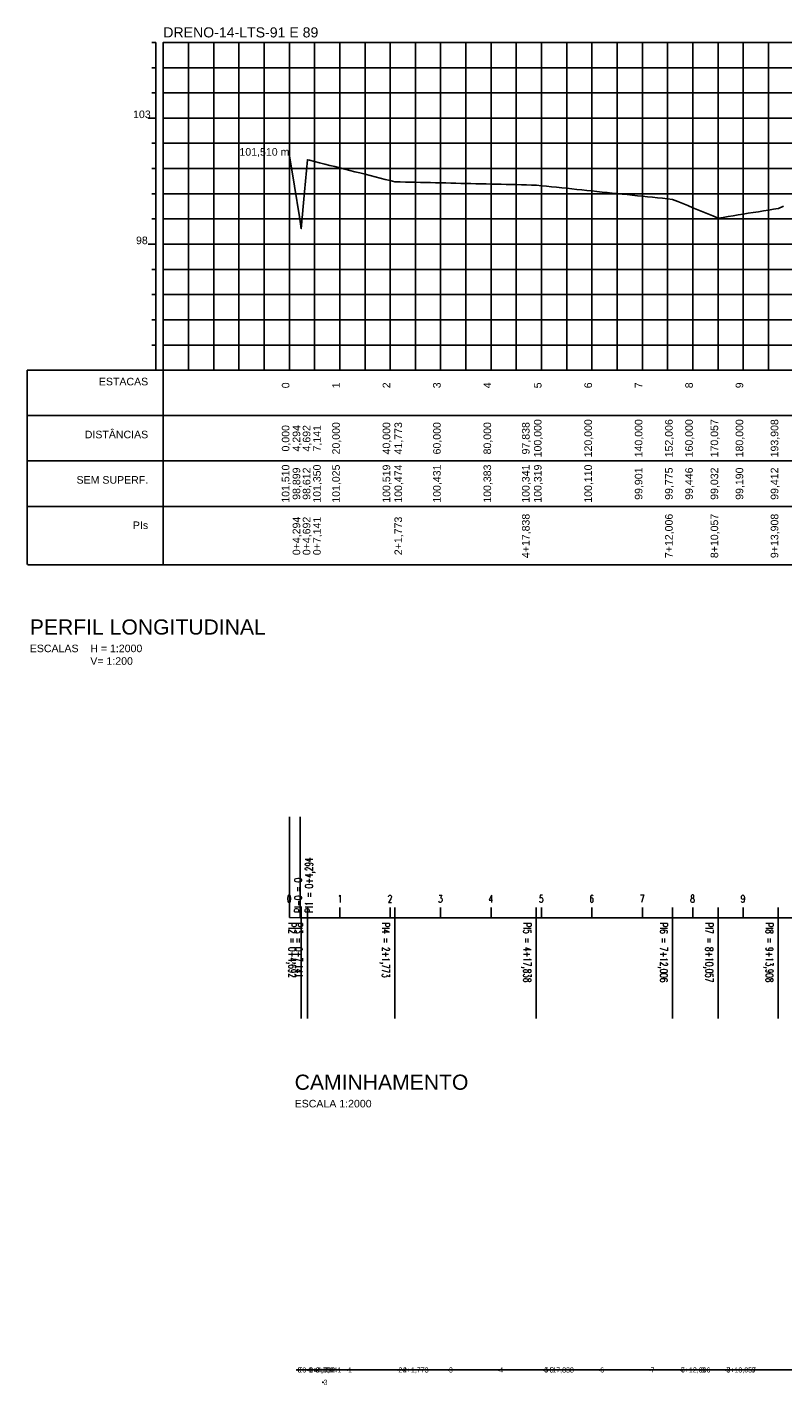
# Model space of a CAD drawing. Extents: x 4604 to 5198, y 9691 to 10229.
# Tile 1 of 2: x 4604 to 4904, y 9691 to 10229. Entities that reach past the tile are written whole.
import ezdxf
from ezdxf.enums import TextEntityAlignment as Align

# ---------------------------------------------------------------- set-up
doc = ezdxf.new("R2010")
doc.units = 0
doc.header["$MEASUREMENT"] = 0
doc.header["$PDMODE"] = 34
doc.header["$PDSIZE"] = 0.2
doc.linetypes.add('CONTINUO', pattern=[0])
doc.layers.get('0').update_dxf_attribs({"linetype": 'CONTINUOUS'})
doc.layers.add('TEXTO', color=7, linetype='CONTINUOUS')
doc.styles.add('$PF_GREIDE', font='ARIAL.TTF')
doc.styles.add('$VIAS_TEXTOS_PERFIL0', font='ARIAL.TTF')
doc.styles.add('SIMPLEX', font='simplex', dxfattribs={"height": 0.2})
doc.styles.get("Standard").update_dxf_attribs({"font": 'ARIAL.TTF'})

msp = doc.modelspace()

# ---------------------------------------------------------------- linework, layer by layer
at = {"color": 30}
for p, q in [((4655.29, 10223.33), (4653.79, 10223.33)), ((4668.29, 10093.33), (4668.29, 10223.33)), ((4678.29, 10093.33), (4678.29, 10223.33)), ((4688.29, 10093.33), (4688.29, 10223.33)), ((4698.29, 10093.33), (4698.29, 10223.33)), ((4718.29, 10093.33), (4718.29, 10223.33)), ((4728.29, 10093.33), (4728.29, 10223.33)), ((4738.29, 10093.33), (4738.29, 10223.33)), ((4748.29, 10093.33), (4748.29, 10223.33)), ((4768.29, 10093.33), (4768.29, 10223.33)), ((4778.29, 10093.33), (4778.29, 10223.33)), ((4788.29, 10093.33), (4788.29, 10223.33)), ((4798.29, 10093.33), (4798.29, 10223.33)), ((4818.29, 10093.33), (4818.29, 10223.33)), ((4828.29, 10093.33), (4828.29, 10223.33)), ((4838.29, 10093.33), (4838.29, 10223.33)), ((4848.29, 10093.33), (4848.29, 10223.33)), ((4868.29, 10093.33), (4868.29, 10223.33)), ((4878.29, 10093.33), (4878.29, 10223.33)), ((4888.29, 10093.33), (4888.29, 10223.33)), ((4898.29, 10093.33), (4898.29, 10223.33)), ((4655.29, 10213.33), (4653.79, 10213.33)), ((4658.29, 10213.33), (5198.29, 10213.33)), ((4655.29, 10203.33), (4653.79, 10203.33)), ((4658.29, 10203.33), (5198.29, 10203.33)), ((4655.29, 10183.33), (4653.79, 10183.33)), ((4658.29, 10183.33), (5198.29, 10183.33)), ((4655.29, 10173.33), (4653.79, 10173.33)), ((4658.29, 10173.33), (5198.29, 10173.33)), ((4655.29, 10163.33), (4653.79, 10163.33)), ((4658.29, 10163.33), (5198.29, 10163.33)), ((4655.29, 10153.33), (4653.79, 10153.33)), ((4658.29, 10153.33), (5198.29, 10153.33)), ((4655.29, 10133.33), (4653.79, 10133.33)), ((4658.29, 10133.33), (5198.29, 10133.33)), ((4655.29, 10123.33), (4653.79, 10123.33)), ((4658.29, 10123.33), (5198.29, 10123.33)), ((4655.29, 10113.33), (4653.79, 10113.33)), ((4658.29, 10113.33), (5198.29, 10113.33)), ((4655.29, 10103.33), (4653.79, 10103.33)), ((4658.29, 10103.33), (5198.29, 10103.33))]:
    msp.add_line(p, q, dxfattribs=at)
at = {"color": 36}
for p, q in [((4655.29, 10093.33), (4655.29, 10223.33)), ((4708.29, 10093.33), (4708.29, 10223.33)), ((4758.29, 10093.33), (4758.29, 10223.33)), ((4808.29, 10093.33), (4808.29, 10223.33)), ((4858.29, 10093.33), (4858.29, 10223.33)), ((4655.29, 10193.33), (4652.29, 10193.33)), ((4658.29, 10193.33), (5198.29, 10193.33)), ((4655.29, 10143.33), (4652.29, 10143.33)), ((4658.29, 10143.33), (5198.29, 10143.33))]:
    msp.add_line(p, q, dxfattribs=at)
at = {"color": 36, "linetype": 'CONTINUOUS'}
for p, q in [((4604.29, 10039.33), (4658.29, 10039.33)), ((4604.29, 10016.68), (4604.29, 10039.33)), ((4658.29, 10039.33), (5198.29, 10039.33)), ((4658.29, 10016.18), (4658.29, 10039.33)), ((4658.29, 10039.33), (4658.29, 10021.33)), ((5198.29, 10016.18), (4604.79, 10016.18))]:
    msp.add_line(p, q, dxfattribs=at)
for points in [[(4658.29, 10093.33), (5198.29, 10093.33), (5198.29, 10223.33), (4658.29, 10223.33)], [(4604.29, 10093.33), (4658.29, 10093.33), (4658.29, 10075.33), (4604.29, 10075.33)], [(4658.29, 10093.33), (5198.29, 10093.33), (5198.29, 10075.33), (4658.29, 10075.33)], [(4604.29, 10075.33), (4658.29, 10075.33), (4658.29, 10057.33), (4604.29, 10057.33)], [(4658.29, 10075.33), (5198.29, 10075.33), (5198.29, 10057.33), (4658.29, 10057.33)], [(4604.29, 10057.33), (4658.29, 10057.33), (4658.29, 10039.33), (4604.29, 10039.33)], [(4658.29, 10057.33), (5198.29, 10057.33), (5198.29, 10039.33), (4658.29, 10039.33)]]:
    msp.add_lwpolyline(points, close=True, dxfattribs=at)
at = {"color": 160, "linetype": 'CONTINUOUS'}
msp.add_lwpolyline([(4708.29, 10178.43), (4710.29, 10166.27), (4712.29, 10154.11), (4712.59, 10152.33), (4712.98, 10149.46), (4714.29, 10164.08), (4715.43, 10176.84), (4716.29, 10176.62), (4718.29, 10176.11), (4720.29, 10175.61), (4722.29, 10175.1), (4724.29, 10174.59), (4726.29, 10174.09), (4728.29, 10173.58), (4730.29, 10173.08), (4732.29, 10172.57), (4734.29, 10172.06), (4736.29, 10171.56), (4738.29, 10171.05), (4740.29, 10170.55), (4742.29, 10170.04), (4744.29, 10169.53), (4746.29, 10169.03), (4748.29, 10168.52), (4750.06, 10168.07), (4750.29, 10168.07), (4752.29, 10168.02), (4754.29, 10167.97), (4756.29, 10167.93), (4758.29, 10167.88), (4760.29, 10167.83), (4762.29, 10167.78), (4764.29, 10167.74), (4766.29, 10167.69), (4768.29, 10167.64), (4770.29, 10167.59), (4772.29, 10167.55), (4774.29, 10167.5), (4776.29, 10167.45), (4778.29, 10167.41), (4780.29, 10167.36), (4782.29, 10167.31), (4784.29, 10167.26), (4786.29, 10167.22), (4788.29, 10167.17), (4790.29, 10167.12), (4792.29, 10167.07), (4794.29, 10167.03), (4796.29, 10166.98), (4798.29, 10166.93), (4800.29, 10166.88), (4802.29, 10166.84), (4804.29, 10166.79), (4806.13, 10166.75), (4806.29, 10166.73), (4808.29, 10166.52), (4810.29, 10166.31), (4812.29, 10166.1), (4814.29, 10165.89), (4816.29, 10165.69), (4818.29, 10165.48), (4820.29, 10165.27), (4822.29, 10165.06), (4824.29, 10164.85), (4826.29, 10164.64), (4828.29, 10164.43), (4830.29, 10164.22), (4832.29, 10164.01), (4834.29, 10163.81), (4836.29, 10163.6), (4838.29, 10163.39), (4840.29, 10163.18), (4842.29, 10162.97), (4844.29, 10162.76), (4846.29, 10162.55), (4848.29, 10162.34), (4850.29, 10162.13), (4852.29, 10161.93), (4854.29, 10161.72), (4856.29, 10161.51), (4858.29, 10161.3), (4860.29, 10161.09), (4860.3, 10161.09), (4862.29, 10160.27), (4864.29, 10159.44), (4866.29, 10158.62), (4868.29, 10157.8), (4870.29, 10156.97), (4872.29, 10156.15), (4874.29, 10155.32), (4876.29, 10154.5), (4878.29, 10153.68), (4878.35, 10153.65), (4880.29, 10153.96), (4882.29, 10154.28), (4884.29, 10154.6), (4886.29, 10154.92), (4888.29, 10155.24), (4890.29, 10155.56), (4892.29, 10155.88), (4894.29, 10156.2), (4896.29, 10156.52), (4898.29, 10156.83), (4900.29, 10157.15), (4902.2, 10157.46), (4902.29, 10157.5), (4904.29, 10158.34)], dxfattribs=at)
at = {"color": 1, "linetype": 'CONTINUO'}
for points in [[(4708.29, 9876.18), (4708.3, 9916.18)], [(4712.59, 9876.17), (4712.59, 9916.17)], [(4712.98, 9876.17), (4712.98, 9836.17)], [(4715.43, 9876.17), (4715.43, 9836.17)], [(4750.06, 9876.17), (4750.06, 9836.17)], [(4806.13, 9876.17), (4806.13, 9836.17)], [(4860.3, 9876.17), (4860.3, 9836.18)], [(4878.35, 9876.17), (4878.35, 9836.18)], [(4902.2, 9876.17), (4902.19, 9836.18)]]:
    msp.add_lwpolyline(points, dxfattribs=at)
at = {"color": 3, "linetype": 'CONTINUO'}
for points in [[(4708.29, 9876.18), (4708.29, 9880.18)], [(4712.59, 9876.17), (4712.59, 9880.17)], [(4712.98, 9876.17), (4712.98, 9880.17)], [(4715.43, 9876.17), (4715.43, 9880.17)], [(4728.29, 9876.17), (4728.29, 9880.17)], [(4748.29, 9876.17), (4748.29, 9880.17)], [(4750.06, 9876.17), (4750.06, 9880.17)], [(4768.29, 9876.17), (4768.29, 9880.17)], [(4788.29, 9876.17), (4788.29, 9880.17)], [(4806.13, 9876.17), (4806.13, 9880.17)], [(4808.29, 9876.17), (4808.29, 9880.17)], [(4828.29, 9876.17), (4828.29, 9880.17)], [(4848.29, 9876.17), (4848.29, 9880.17)], [(4860.3, 9876.17), (4860.3, 9880.17)], [(4868.29, 9876.17), (4868.29, 9880.17)], [(4878.35, 9876.17), (4878.35, 9880.17)], [(4888.29, 9876.17), (4888.29, 9880.17)], [(4902.2, 9876.17), (4902.2, 9880.17)]]:
    msp.add_lwpolyline(points, dxfattribs=at)
at = {"color": 2, "linetype": 'CONTINUO'}
for points in [[(4708.29, 9876.18), (4712.59, 9876.17)], [(4712.59, 9876.17), (4712.98, 9876.17)], [(4712.98, 9876.17), (4715.43, 9876.17)], [(4715.43, 9876.17), (4750.06, 9876.17)], [(4750.06, 9876.17), (4806.13, 9876.17)], [(4806.13, 9876.17), (4860.3, 9876.17)], [(4860.3, 9876.17), (4878.35, 9876.17)], [(4878.35, 9876.17), (4902.2, 9876.17)], [(4902.2, 9876.17), (4926, 9876.17)]]:
    msp.add_lwpolyline(points, dxfattribs=at)
msp.add_lwpolyline([(4711.31, 9696.77), (4715.6, 9696.77), (4716, 9696.77), (4718.45, 9696.77), (4753.08, 9696.77), (4809.15, 9696.77), (4863.32, 9696.77), (4881.37, 9696.77), (4905.22, 9696.77), (4929.02, 9696.76), (4976.97, 9696.77), (5000, 9696.77), (5035.81, 9696.77), (5086.34, 9696.77), (5135.05, 9696.77), (5150.1, 9696.77)])
at = {"color": 36, "linetype": 'CONTINUOUS'}
msp.add_arc((4604.79, 10016.68), 0.5, 180, 270, dxfattribs=at)
for p in [(4711.31, 9696.77), (4711.31, 9696.77), (4715.6, 9696.77), (4715.6, 9696.77), (4716, 9696.77), (4716, 9696.77), (4718.45, 9696.77), (4718.45, 9696.77), (4731.31, 9696.77), (4751.31, 9696.77), (4753.08, 9696.77), (4753.08, 9696.77), (4771.31, 9696.77), (4791.31, 9696.77), (4809.15, 9696.77), (4809.15, 9696.77), (4811.31, 9696.77), (4831.31, 9696.77), (4851.31, 9696.77), (4863.32, 9696.77), (4863.32, 9696.77), (4871.31, 9696.77), (4881.37, 9696.77), (4881.37, 9696.77), (4891.31, 9696.77), (4721.61, 9691.91)]:
    msp.add_point(p)

# ---------------------------------------------------------------- texts
at = {"color": 7, "linetype": 'CONTINUOUS', "style": '$VIAS_TEXTOS_PERFIL0'}
msp.add_text('DRENO-14-LTS-91 E 89', height=4, dxfattribs=at).set_placement((4658.29, 10225.33))
at = {"color": 36, "linetype": 'CONTINUOUS', "style": '$PF_GREIDE'}
for s, p in [('103', (4649.79, 10193.33)), ('98', (4649.79, 10143.33))]:
    msp.add_text(s, height=3, dxfattribs=at).set_placement(p, align=Align.CENTER)
at = {"color": 7, "linetype": 'CONTINUOUS', "style": '$PF_GREIDE'}
for s, p in [('101,510 m', (4708.29, 10178.43)), ('ESTACAS', (4652.29, 10087.33)), ('DISTÂNCIAS', (4652.29, 10066.33)), ('SEM SUPERF.', (4652.29, 10048.33)), ('PIs', (4652.29, 10030.33))]:
    msp.add_text(s, height=3, dxfattribs=at).set_placement(p, align=Align.RIGHT)
for s, p in [('0', (4708.29, 10087.33)), ('1', (4728.29, 10087.33)), ('2', (4748.29, 10087.33)), ('3', (4768.29, 10087.33)), ('4', (4788.29, 10087.33)), ('5', (4808.29, 10087.33)), ('6', (4828.29, 10087.33)), ('7', (4848.29, 10087.33)), ('8', (4868.29, 10087.33)), ('9', (4888.29, 10087.33)), ('0,000', (4708.29, 10066.33)), ('4,294', (4712.59, 10066.33)), ('4,692', (4716.6, 10066.33)), ('7,141', (4720.73, 10066.33)), ('20,000', (4728.29, 10066.33)), ('40,000', (4748.29, 10066.33)), ('41,773', (4752.97, 10066.33)), ('60,000', (4768.29, 10066.33)), ('80,000', (4788.29, 10066.33)), ('97,838', (4803.55, 10066.33)), ('100,000', (4808.29, 10066.33)), ('120,000', (4828.29, 10066.33)), ('140,000', (4848.29, 10066.33)), ('152,006', (4860.3, 10066.33)), ('160,000', (4868.29, 10066.33)), ('170,057', (4878.35, 10066.33)), ('180,000', (4888.29, 10066.33)), ('193,908', (4902.2, 10066.33)), ('101,510', (4708.29, 10048.33)), ('101,350', (4720.73, 10048.33)), ('101,025', (4728.29, 10048.33)), ('100,519', (4748.29, 10048.33)), ('100,474', (4752.97, 10048.33)), ('100,431', (4768.29, 10048.33)), ('100,383', (4788.29, 10048.33)), ('100,341', (4803.55, 10048.33)), ('100,319', (4808.29, 10048.33)), ('100,110', (4828.29, 10048.33)), ('98,899', (4712.59, 10048.33)), ('98,612', (4716.6, 10048.33)), ('99,901', (4848.29, 10048.33)), ('99,775', (4860.3, 10048.33)), ('99,446', (4868.29, 10048.33)), ('99,032', (4878.35, 10048.33)), ('99,190', (4888.29, 10048.33)), ('99,412', (4902.2, 10048.33)), ('0+4,294', (4712.59, 10027.59)), ('0+4,692', (4716.6, 10027.59)), ('0+7,141', (4720.73, 10027.59)), ('2+1,773', (4752.97, 10027.59)), ('4+17,838', (4803.55, 10027.59)), ('7+12,006', (4860.3, 10027.59)), ('8+10,057', (4878.35, 10027.59)), ('9+13,908', (4902.2, 10027.59))]:
    msp.add_text(s, height=3, rotation=90, dxfattribs=at).set_placement(p, align=Align.CENTER)
at = {"color": 7, "style": 'SIMPLEX', "width": 0.699986}
for s, rotation, p in [('PI1 = 0+4,294', 89.9909, (4717.59, 9878.17)), ('PI-0 = 0', 89.9816, (4713.29, 9878.17)), ('0', 359.9816, (4707.29, 9882.18)), ('1', 0.0003, (4727.49, 9882.17)), ('2', 0.0003, (4747.29, 9882.17)), ('3', 0.0003, (4767.29, 9882.17)), ('4', 0.0003, (4787.29, 9882.17)), ('5', 0.0003, (4807.29, 9882.17)), ('6', 0.0003, (4827.29, 9882.17)), ('7', 0.0003, (4847.29, 9882.18)), ('8', 0.0003, (4867.29, 9882.18)), ('9', 0.0003, (4887.29, 9882.18)), ('PI2 = 0+4,692', 270.0003, (4707.98, 9874.17)), ('PI3 = 0+7,141', 270.0003, (4710.43, 9874.17)), ('PI4 = 2+1,773', 270.0003, (4745.06, 9874.17)), ('PI5 = 4+17,838', 270.0003, (4801.13, 9874.17)), ('PI6 = 7+12,006', 270.0003, (4855.3, 9874.18)), ('PI7 = 8+10,057', 270.0003, (4873.35, 9874.18)), ('PI8 = 9+13,908', 269.9891, (4897.2, 9874.18))]:
    msp.add_text(s, height=3, rotation=rotation, dxfattribs=at).set_placement(p)
for s, p in [('0', (4711.55, 9695.77)), ('E0', (4711.55, 9695.77)), ('0+4,294', (4715.84, 9695.77)), ('1', (4715.84, 9695.77)), ('0+4,692', (4716.24, 9695.77)), ('1', (4716.24, 9695.77)), ('2', (4718.69, 9695.77)), ('0+7,141', (4718.69, 9695.77)), ('1', (4731.55, 9695.77)), ('2', (4751.55, 9695.77)), ('4', (4753.32, 9695.77)), ('2+1,773', (4753.32, 9695.77)), ('3', (4771.55, 9695.77)), ('4', (4791.55, 9695.77)), ('4+17,838', (4809.39, 9695.77)), ('5', (4809.39, 9695.77)), ('5', (4811.55, 9695.77)), ('6', (4831.55, 9695.77)), ('7', (4851.55, 9695.77)), ('7+12,006', (4863.56, 9695.77)), ('6', (4863.56, 9695.77)), ('8', (4871.55, 9695.77)), ('8+10,057', (4881.61, 9695.77)), ('7', (4881.61, 9695.77)), ('9', (4891.55, 9695.77)), ('3', (4721.85, 9690.91))]:
    msp.add_text(s, height=2).set_placement(p)
at = {"layer": 'TEXTO', "linetype": 'CONTINUOUS', "char_height": 6, "attachment_point": 1, "style": '$VIAS_TEXTOS_PERFIL0'}
for s, insert in [('PERFIL LONGITUDINAL\\P{\\H0.5x;ESCALAS^IH = 1:2000\\P^IV= 1:200}', (4605.34, 9994.48)), ('CAMINHAMENTO\\P{\\H0.5x;ESCALA 1:2000}', (4710.38, 9813.92))]:
    msp.add_mtext_dynamic_manual_height_columns(s, width=120.4581, gutter_width=1, heights=[0], dxfattribs=dict(at, insert=insert))

doc.saveas('drawing.dxf')
